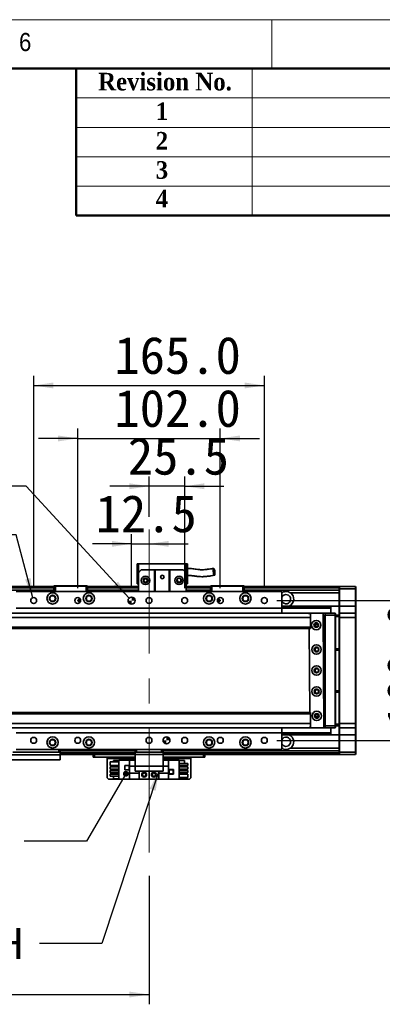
# Model space of a CAD drawing. Header units: millimetres. Extents: x 35 to 2905, y 35 to 2044.
# Tile 9 of 10: x 1990 to 2249, y 1340 to 2044. Entities that reach past the tile are written whole.
import ezdxf

# ---------------------------------------------------------------- set-up
doc = ezdxf.new("R2010")
doc.units = ezdxf.units.MM
doc.header["$LTSCALE"] = 7
doc.linetypes.add('CENTERX2', pattern=[20.32, 12.7, -2.54, 2.54, -2.54])
doc.layers.add('黑色实线', color=7, linetype='Continuous')
doc.styles.add('SLDTEXTSTYLE1', font='Gothic.ttf', dxfattribs={"width": 0.913})
doc.styles.add('SLDTEXTSTYLE2', font='timesbd.ttf', dxfattribs={"width": 0.933})
doc.styles.add('SLDTEXTSTYLE8', font='txt')
doc.styles.add('SLDTEXTSTYLE9', font='txt', dxfattribs={"bigfont": 'bigfont'})
doc.dimstyles.new('SLDDIMSTYLE0', dxfattribs={"dimtxt": 26.6, "dimasz": 14, "dimexe": 0, "dimexo": 0.0625, "dimgap": 6.65, "dimtad": 2, "dimdec": 1, "dimrnd": 1e-09, "dimzin": 4, "dimdsep": 46, "dimtxsty": 'SLDTEXTSTYLE8', "dimsah": 1, "dimcen": 0.09, "dimadec": 0, "dimazin": 1, "dimtfac": 1, "dimtdec": 1, "dimtmove": 0, "dimatfit": 0, "dimfxl": 0, "dimfrac": 2, "dimtolj": 1, "dimtzin": 12, "dimarcsym": 0})
doc.dimstyles.new('SLDDIMSTYLE1', dxfattribs={"dimtxt": 26.6, "dimasz": 14, "dimexe": 0, "dimexo": 0.0625, "dimgap": 6.65, "dimtad": 2, "dimdec": 1, "dimrnd": 1e-09, "dimzin": 12, "dimdsep": 46, "dimtxsty": 'SLDTEXTSTYLE8', "dimsah": 1, "dimcen": 0.09, "dimadec": 0, "dimazin": 3, "dimtfac": 1, "dimtdec": 1, "dimtmove": 0, "dimatfit": 0, "dimfxl": 0, "dimfrac": 2, "dimtolj": 1, "dimtzin": 12, "dimarcsym": 0})
doc.dimstyles.new('SLDDIMSTYLE2', dxfattribs={"dimtxt": 0.18, "dimasz": 4.2, "dimexe": 0, "dimexo": 0.0625, "dimgap": 0, "dimtad": 0, "dimtih": 1, "dimtoh": 1, "dimdec": 0, "dimrnd": 1e-09, "dimzin": 0, "dimdsep": 46, "dimtxsty": 'Standard', "dimblk1": 'DOT', "dimblk2": 'DOT', "dimsah": 1, "dimcen": 0.09, "dimadec": 0, "dimazin": 0, "dimtfac": 4.2, "dimtdec": 0, "dimtofl": 0, "dimtmove": 0, "dimatfit": 3, "dimldrblk": 'DOT', "dimfxl": 0, "dimfrac": 2, "dimtolj": 1, "dimtzin": 0, "dimarcsym": 0})
doc.dimstyles.new('SLDDIMSTYLE3', dxfattribs={"dimtxt": 0.18, "dimasz": 14, "dimexe": 0, "dimexo": 0.0625, "dimgap": 0, "dimtad": 0, "dimtih": 1, "dimtoh": 1, "dimdec": 0, "dimrnd": 1e-09, "dimzin": 0, "dimdsep": 46, "dimtxsty": 'Standard', "dimsah": 1, "dimcen": 0.09, "dimadec": 0, "dimazin": 0, "dimtfac": 14, "dimtdec": 0, "dimtofl": 0, "dimtmove": 0, "dimatfit": 3, "dimfxl": 0, "dimfrac": 2, "dimtolj": 1, "dimtzin": 0, "dimarcsym": 0})
doc.dimstyles.new('SLDDIMSTYLE4', dxfattribs={"dimtxt": 26.6, "dimasz": 14, "dimexe": 0, "dimexo": 0.0625, "dimgap": 6.65, "dimtad": 2, "dimdec": 1, "dimrnd": 1e-09, "dimzin": 4, "dimdsep": 46, "dimtxsty": 'SLDTEXTSTYLE8', "dimsah": 1, "dimcen": 0.09, "dimadec": 0, "dimazin": 1, "dimtfac": 1, "dimtdec": 1, "dimtofl": 0, "dimtmove": 0, "dimatfit": 3, "dimfxl": 0, "dimfrac": 2, "dimtolj": 1, "dimtzin": 12, "dimarcsym": 0})
doc.dimstyles.new('SLDDIMSTYLE5', dxfattribs={"dimtxt": 26.6, "dimasz": 14, "dimexe": 0, "dimexo": 0.0625, "dimgap": 6.65, "dimtad": 0, "dimtih": 1, "dimtoh": 1, "dimdec": 1, "dimrnd": 1e-09, "dimzin": 4, "dimdsep": 46, "dimtxsty": 'SLDTEXTSTYLE8', "dimsah": 1, "dimcen": 0, "dimadec": 0, "dimazin": 1, "dimtfac": 1, "dimtdec": 1, "dimtofl": 0, "dimtmove": 0, "dimatfit": 3, "dimfxl": 0, "dimfrac": 2, "dimtolj": 1, "dimtzin": 12, "dimarcsym": 0})
doc.dimstyles.new('SLDDIMSTYLE6', dxfattribs={"dimtxt": 26.6, "dimasz": 14, "dimexe": 0, "dimexo": 0.0625, "dimgap": 6.65, "dimtad": 0, "dimtih": 1, "dimtoh": 1, "dimdec": 1, "dimrnd": 1e-09, "dimzin": 12, "dimdsep": 46, "dimtxsty": 'SLDTEXTSTYLE8', "dimsah": 1, "dimcen": 0, "dimadec": 0, "dimazin": 3, "dimtfac": 1, "dimtdec": 1, "dimtofl": 0, "dimtmove": 0, "dimatfit": 3, "dimfxl": 0, "dimfrac": 2, "dimtolj": 1, "dimtzin": 12, "dimarcsym": 0})

# ---------------------------------------------------------------- blocks, each defined once
blk = doc.blocks.new('_D_11')
at = {"layer": '黑色实线'}
for p, q in [((2287.27, 1628.48), (2287.27, 1656.48)), ((2173.55, 1628.48), (2294.27, 1628.48)), ((2287.27, 1628.48), (2287.27, 1528.48)), ((2173.55, 1528.48), (2294.27, 1528.48)), ((2287.27, 1528.48), (2287.27, 1500.48))]:
    blk.add_line(p, q, dxfattribs=at)
for points in [[(2287.27, 1628.48), (2289.37, 1642.48), (2285.17, 1642.48)], [(2287.27, 1528.48), (2285.17, 1514.48), (2289.37, 1514.48)]]:
    blk.add_solid(points, dxfattribs=at)
at = {"layer": '黑色实线', "insert": (2252.37, 1536.88), "char_height": 26.6, "attachment_point": 1, "rotation": 90, "style": 'SLDTEXTSTYLE8'}
blk.add_mtext('100.0', dxfattribs=at)
blk = doc.blocks.new('_D_12')
at = {"layer": '黑色实线'}
for p, q in [((2069.66, 1637.37), (2069.66, 1676.05)), ((2069.66, 1669.05), (2041.66, 1669.05)), ((2069.66, 1669.05), (2082.16, 1669.05)), ((2082.16, 1669.05), (2110.16, 1669.05))]:
    blk.add_line(p, q, dxfattribs=at)
for points in [[(2069.66, 1669.05), (2055.66, 1671.15), (2055.66, 1666.95)], [(2082.16, 1669.05), (2096.16, 1666.95), (2096.16, 1671.15)]]:
    blk.add_solid(points, dxfattribs=at)
at = {"layer": '黑色实线', "insert": (2043.96, 1703.95), "char_height": 26.6, "attachment_point": 1, "style": 'SLDTEXTSTYLE8'}
blk.add_mtext('12.5', dxfattribs=at)
blk = doc.blocks.new('_D_13')
at = {"layer": '黑色实线'}
for p, q in [((2082.16, 1688.32), (2082.16, 1717.26)), ((2107.66, 1637.37), (2107.66, 1717.26)), ((2082.16, 1710.26), (2054.16, 1710.26)), ((2107.66, 1710.26), (2082.16, 1710.26)), ((2107.66, 1710.26), (2135.66, 1710.26))]:
    blk.add_line(p, q, dxfattribs=at)
for points in [[(2082.16, 1710.26), (2068.16, 1712.36), (2068.16, 1708.16)], [(2107.66, 1710.26), (2121.66, 1708.16), (2121.66, 1712.36)]]:
    blk.add_solid(points, dxfattribs=at)
at = {"layer": '黑色实线', "insert": (2067.01, 1745.16), "char_height": 26.6, "attachment_point": 1, "style": 'SLDTEXTSTYLE8'}
blk.add_mtext('25.5', dxfattribs=at)
blk = doc.blocks.new('_D_14')
at = {"layer": '黑色实线'}
for p, q in [((2031.16, 1637.37), (2031.16, 1751.46)), ((2133.16, 1637.37), (2133.16, 1751.46)), ((2031.16, 1744.46), (2003.16, 1744.46)), ((2031.16, 1744.46), (2133.16, 1744.46)), ((2133.16, 1744.46), (2161.16, 1744.46))]:
    blk.add_line(p, q, dxfattribs=at)
for points in [[(2031.16, 1744.46), (2017.16, 1746.56), (2017.16, 1742.36)], [(2133.16, 1744.46), (2147.16, 1742.36), (2147.16, 1746.56)]]:
    blk.add_solid(points, dxfattribs=at)
at = {"layer": '黑色实线', "insert": (2057.4, 1779.36), "char_height": 26.6, "attachment_point": 1, "style": 'SLDTEXTSTYLE8'}
blk.add_mtext('102.0', dxfattribs=at)
blk = doc.blocks.new('_D_15')
at = {"layer": '黑色实线'}
for p, q in [((1999.66, 1637.37), (1999.66, 1789.34)), ((2164.66, 1637.37), (2164.66, 1789.34)), ((1999.66, 1782.34), (2164.66, 1782.34))]:
    blk.add_line(p, q, dxfattribs=at)
for points in [[(1999.66, 1782.34), (2013.66, 1780.24), (2013.66, 1784.44)], [(2164.66, 1782.34), (2150.66, 1784.44), (2150.66, 1780.24)]]:
    blk.add_solid(points, dxfattribs=at)
at = {"layer": '黑色实线', "insert": (2057.4, 1817.24), "char_height": 26.6, "attachment_point": 1, "style": 'SLDTEXTSTYLE8'}
blk.add_mtext('165.0', dxfattribs=at)
blk = doc.blocks.new('SW_SYMBOL_HOLE_DEPTH')
at = {"layer": '黑色实线', "color": 0}
for p, q in [((0, 6125), (5600, 6125)), ((2800, 6125), (2800, 525)), ((700, 3885), (2800, 525)), ((4900, 3885), (2800, 525))]:
    blk.add_line(p, q, dxfattribs=at)
blk = doc.blocks.new('_D_18')
at = {"layer": '黑色实线'}
for p, q in [((1994.23, 1710.26), (1966.23, 1710.26)), ((2067.96, 1630.32), (1994.23, 1710.26))]:
    blk.add_line(p, q, dxfattribs=at)
blk.add_solid([(2067.96, 1630.32), (2060.01, 1642.03), (2056.93, 1639.18)], dxfattribs=at)
at = {"layer": '黑色实线', "xscale": 0.004985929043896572, "yscale": 0.004985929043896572, "zscale": 0.004985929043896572}
blk.add_blockref('SW_SYMBOL_HOLE_DEPTH', (1880.96, 1692.54), dxfattribs=at)
at = {"layer": '黑色实线', "char_height": 26.6, "attachment_point": 1, "style": 'SLDTEXTSTYLE8'}
for s, insert in [('2×', (1705.46, 1723.55)), ('%%c', (1748.98, 1723.29)), ('5.0', (1790.08, 1723.55)), ('H7', (1836.41, 1723.55)), ('7.0', (1919.9, 1723.55))]:
    blk.add_mtext(s, dxfattribs=dict(at, insert=insert))
blk = doc.blocks.new('_D_19')
at = {"layer": '黑色实线'}
for p, q in [((402.16, 1463.84), (402.16, 1339.68)), ((2082.16, 1431.48), (2082.16, 1339.68)), ((402.16, 1346.68), (2082.16, 1346.68))]:
    blk.add_line(p, q, dxfattribs=at)
for points in [[(402.16, 1346.68), (416.16, 1344.58), (416.16, 1348.78)], [(2082.16, 1346.68), (2068.16, 1348.78), (2068.16, 1344.58)]]:
    blk.add_solid(points, dxfattribs=at)
at = {"layer": '黑色实线', "insert": (1194.05, 1381.58), "char_height": 26.6, "attachment_point": 1, "style": 'SLDTEXTSTYLE8'}
blk.add_mtext('1680.0', dxfattribs=at)
blk = doc.blocks.new('_D_20')
at = {"layer": '黑色实线'}
for p, q in [((1987.03, 1675.6), (1959.03, 1675.6)), ((1999.11, 1630.51), (1987.03, 1675.6))]:
    blk.add_line(p, q, dxfattribs=at)
blk.add_solid([(1999.11, 1630.51), (1997.52, 1644.57), (1993.46, 1643.49)], dxfattribs=at)
at = {"layer": '黑色实线', "xscale": 0.004985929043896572, "yscale": 0.004985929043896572, "zscale": 0.004985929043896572}
blk.add_blockref('SW_SYMBOL_HOLE_DEPTH', (1854.56, 1657.99), dxfattribs=at)
at = {"layer": '黑色实线', "char_height": 26.6, "attachment_point": 1, "style": 'SLDTEXTSTYLE8'}
for s, insert in [('10×M5', (1740.58, 1689)), ('10.0', (1893.49, 1689))]:
    blk.add_mtext(s, dxfattribs=dict(at, insert=insert))
blk = doc.blocks.new('_DOT')
at = {"color": 0, "linetype": 'ByBlock', "lineweight": -2}
blk.add_line((-0.5, 0), (-1, 0), dxfattribs=at)
at = {"color": 0, "linetype": 'ByBlock', "const_width": 0.5}
blk.add_lwpolyline([(-0.25, 0, 1), (0.25, 0, 1)], format="xyb", close=True, dxfattribs=at)
blk = doc.blocks.new('SW_NOTE_6')
at = {"layer": '黑色实线', "color": 0, "char_height": 22.225, "attachment_point": 2}
for s, insert, style in [('光电负限位', (-168.76, 40.66), 'SLDTEXTSTYLE9'), ('NEGATIVE LIMIT SWITCH', (-170.83, 11.28), 'SLDTEXTSTYLE8')]:
    blk.add_mtext(s, dxfattribs=dict(at, insert=insert, style=style))
blk = doc.blocks.new('SW_DOWELSYMBOL_2')
at = {"linetype": 'Continuous', "lineweight": 18}
h = blk.add_hatch(color=0, dxfattribs=at)
edge = h.paths.add_edge_path(flags=0)
edge.add_arc((0, 0), 2.5, 180, 270)
edge.add_line((0, -2.5), (0, 0))
edge.add_line((0, 0), (-2.5, 0))
h = blk.add_hatch(color=0, dxfattribs=at)
edge = h.paths.add_edge_path(flags=0)
edge.add_arc((0, 0), 2.5, 0, 90)
edge.add_line((0, 2.5), (0, 0))
edge.add_line((0, 0), (2.5, 0))
at = {"layer": '黑色实线', "color": 0}
blk.add_circle((0, 0), 2.5, dxfattribs=at)
blk = doc.blocks.new('SW_DOWELSYMBOL_3')
at = {"linetype": 'Continuous', "lineweight": 18}
h = blk.add_hatch(color=0, dxfattribs=at)
edge = h.paths.add_edge_path(flags=0)
edge.add_arc((0, 0), 2.5, 180, 270)
edge.add_line((0, -2.5), (0, 0))
edge.add_line((0, 0), (-2.5, 0))
h = blk.add_hatch(color=0, dxfattribs=at)
edge = h.paths.add_edge_path(flags=0)
edge.add_arc((0, 0), 2.5, 0, 90)
edge.add_line((0, 2.5), (0, 0))
edge.add_line((0, 0), (2.5, 0))
at = {"layer": '黑色实线', "color": 0}
blk.add_circle((0, 0), 2.5, dxfattribs=at)

msp = doc.modelspace()

# ---------------------------------------------------------------- linework, layer by layer
at = {"color": 7, "linetype": 'Continuous', "lineweight": 18}
for p, q in [((2905, 2044), (35, 2044)), ((2170, 2044), (2170, 2009)), ((70, 2009), (2870, 2009)), ((2156, 2009), (2156, 1904)), ((2030, 1988), (2870, 1988)), ((2030, 1967), (2870, 1967)), ((2030, 1946), (2870, 1946)), ((2030, 1925), (2870, 1925))]:
    msp.add_line(p, q, dxfattribs=at)
at = {"color": 7, "linetype": 'Continuous', "lineweight": 50}
for p, q in [((2870, 2009), (70, 2009)), ((2030, 2009), (2030, 1904)), ((2870, 1904), (2030, 1904))]:
    msp.add_line(p, q, dxfattribs=at)
at = {"color": 7, "linetype": 'Continuous', "lineweight": 35}
for p, q in [((2073.66, 1654.78), (2074.66, 1654.78)), ((2073.66, 1654.78), (2073.66, 1640.38)), ((2074.66, 1648.38), (2074.66, 1654.78)), ((2074.66, 1654.78), (2108.66, 1654.78)), ((2076.66, 1650.38), (2074.66, 1648.38)), ((2074.66, 1648.38), (2074.66, 1634.98)), ((2076.66, 1650.38), (2086.16, 1650.38)), ((2086.16, 1634.98), (2086.16, 1650.38)), ((2086.16, 1650.38), (2086.66, 1650.38)), ((2086.66, 1650.38), (2086.66, 1634.98)), ((2096.66, 1650.38), (2086.66, 1650.38)), ((2096.66, 1634.98), (2096.66, 1650.38)), ((2096.66, 1650.38), (2097.16, 1650.38)), ((2097.16, 1650.38), (2097.16, 1634.98)), ((2097.16, 1650.38), (2106.66, 1650.38)), ((2108.66, 1648.38), (2106.66, 1650.38)), ((2108.66, 1654.78), (2109.66, 1654.78)), ((2108.66, 1654.78), (2108.66, 1648.38)), ((2108.66, 1648.38), (2108.66, 1634.98)), ((2109.66, 1640.38), (2109.66, 1654.78)), ((2014.16, 1638.48), (470.16, 1638.48)), ((470.16, 1638.28), (2014.16, 1638.28)), ((470.16, 1638.08), (2014.16, 1638.08)), ((2014.16, 1637.98), (470.16, 1637.98)), ((2014.16, 1635.97), (470.16, 1635.97)), ((2177.16, 1634.98), (1987.16, 1634.98)), ((2014.16, 1638.68), (2014.46, 1638.98)), ((2015.16, 1638.68), (2014.16, 1638.68)), ((2014.16, 1634.98), (2014.16, 1638.68)), ((2014.46, 1638.98), (2015.28, 1638.98)), ((2015.16, 1638.68), (2015.28, 1638.98)), ((2037.16, 1638.68), (2015.16, 1638.68)), ((2015.16, 1638.68), (2015.16, 1634.98)), ((2015.28, 1638.98), (2037.03, 1638.98)), ((2037.16, 1638.68), (2037.03, 1638.98)), ((2037.03, 1638.98), (2037.86, 1638.98)), ((2037.16, 1634.98), (2037.16, 1638.68)), ((2038.16, 1638.68), (2037.16, 1638.68)), ((2037.86, 1638.98), (2038.16, 1638.68)), ((2038.16, 1638.68), (2038.16, 1634.98)), ((2074.66, 1638.48), (2038.16, 1638.48)), ((2038.16, 1638.28), (2074.66, 1638.28)), ((2038.16, 1638.08), (2074.66, 1638.08)), ((2074.66, 1637.98), (2038.16, 1637.98)), ((2074.66, 1635.97), (2038.16, 1635.97)), ((2073.66, 1640.38), (2074.66, 1640.38)), ((2108.66, 1640.38), (2109.66, 1640.38)), ((2126.16, 1638.48), (2108.66, 1638.48)), ((2108.66, 1638.28), (2126.16, 1638.28)), ((2108.66, 1638.08), (2126.16, 1638.08)), ((2126.16, 1637.98), (2108.66, 1637.98)), ((2126.16, 1635.97), (2108.66, 1635.97)), ((2126.16, 1638.68), (2126.46, 1638.98)), ((2126.16, 1634.98), (2126.16, 1638.68)), ((2127.16, 1638.68), (2126.16, 1638.68)), ((2126.46, 1638.98), (2127.28, 1638.98)), ((2127.16, 1638.68), (2127.28, 1638.98)), ((2127.16, 1638.68), (2127.16, 1634.98)), ((2149.16, 1638.68), (2127.16, 1638.68)), ((2127.28, 1638.98), (2149.03, 1638.98)), ((2149.16, 1638.68), (2149.03, 1638.98)), ((2149.03, 1638.98), (2149.86, 1638.98)), ((2149.16, 1634.98), (2149.16, 1638.68)), ((2150.16, 1638.68), (2149.16, 1638.68)), ((2149.86, 1638.98), (2150.16, 1638.68)), ((2150.16, 1638.68), (2150.16, 1634.98)), ((2218.16, 1638.48), (2150.16, 1638.48)), ((2218.16, 1637.98), (2150.16, 1637.98)), ((2218.16, 1635.97), (2150.16, 1635.97)), ((2177.16, 1634.98), (2177.16, 1622.98)), ((2218.16, 1638.18), (2218.46, 1638.48)), ((2218.16, 1638.48), (2218.16, 1638.18)), ((2218.16, 1636.98), (2218.16, 1638.18)), ((2218.16, 1636.98), (2218.46, 1636.98)), ((2218.16, 1624.48), (2218.16, 1636.98)), ((2218.46, 1638.48), (2218.46, 1636.98)), ((2218.46, 1638.48), (2229.86, 1638.48)), ((2229.86, 1636.98), (2218.46, 1636.98)), ((2218.46, 1636.98), (2218.46, 1624.48)), ((2229.86, 1636.98), (2229.86, 1638.48)), ((2229.86, 1638.48), (2230.16, 1638.18)), ((2229.86, 1636.98), (2230.16, 1636.98)), ((2229.86, 1624.48), (2229.86, 1636.98)), ((2230.16, 1638.18), (2230.16, 1636.98)), ((2230.16, 1636.98), (2230.16, 1624.48)), ((2218.16, 1633.97), (2183.33, 1633.97)), ((2177.16, 1622.98), (1987.16, 1622.98)), ((2177.16, 1624.87), (2177.88, 1624.47)), ((2177.16, 1624.47), (2212.16, 1624.47)), ((2177.16, 1624.18), (2212.16, 1624.18)), ((2177.16, 1623.28), (2212.16, 1623.28)), ((2177.16, 1622.99), (2212.16, 1622.99)), ((2177.16, 1622.98), (2177.16, 1619.48)), ((2212.16, 1624.47), (2212.16, 1624.18)), ((2218.16, 1624.47), (2212.16, 1624.47)), ((2212.16, 1624.18), (2212.16, 1623.28)), ((2212.16, 1623.28), (2212.16, 1622.99)), ((2212.16, 1622.99), (2212.16, 1619.48)), ((2218.16, 1624.48), (2218.46, 1624.48)), ((2218.16, 1619.18), (2218.16, 1624.48)), ((2218.46, 1624.48), (2218.46, 1619.48)), ((2218.46, 1624.48), (2229.86, 1624.48)), ((2229.86, 1619.48), (2229.86, 1624.48)), ((2229.86, 1624.48), (2230.16, 1624.48)), ((2230.16, 1624.48), (2230.16, 1619.18)), ((2197.66, 1619.48), (286.66, 1619.48)), ((2197.66, 1616.48), (286.66, 1616.48)), ((2197.26, 1619.45), (2196.76, 1618.95)), ((2196.76, 1618.95), (2196.77, 1618.84)), ((2206.26, 1619.5), (2197.26, 1619.45)), ((2197.66, 1619.48), (2197.66, 1619.46)), ((2197.66, 1618.84), (2197.66, 1616.48)), ((2197.66, 1616.48), (2197.66, 1609.48)), ((2197.96, 1619.48), (2197.94, 1619.46)), ((2197.96, 1619.46), (2197.96, 1619.48)), ((2197.96, 1619.48), (2201.96, 1619.48)), ((2206.76, 1619.01), (2206.26, 1619.5)), ((2206.29, 1619.48), (2208.16, 1619.48)), ((2208.16, 1619.18), (2206.59, 1619.18)), ((2207.2, 1538.01), (2206.76, 1619.01)), ((2207.66, 1617.48), (2206.77, 1617.48)), ((2207.66, 1539.48), (2207.66, 1617.48)), ((2208.16, 1619.48), (2215.36, 1619.48)), ((2208.16, 1617.98), (2208.16, 1619.48)), ((2215.36, 1617.98), (2208.16, 1617.98)), ((2208.16, 1538.98), (2208.16, 1617.98)), ((2215.36, 1617.98), (2215.36, 1619.48)), ((2215.66, 1619.18), (2215.36, 1619.48)), ((2215.66, 1617.98), (2215.36, 1617.98)), ((2215.36, 1538.98), (2215.36, 1617.98)), ((2215.66, 1619.18), (2215.66, 1617.98)), ((2215.66, 1617.98), (2215.66, 1538.98)), ((2215.66, 1617.98), (2218.16, 1617.98)), ((2218.16, 1616.98), (2215.66, 1616.98)), ((2218.46, 1619.48), (2218.16, 1619.18)), ((2218.16, 1616.48), (2218.16, 1619.18)), ((2218.46, 1616.48), (2218.16, 1616.48)), ((2218.16, 1540.48), (2218.16, 1616.48)), ((2218.46, 1619.48), (2218.46, 1616.48)), ((2218.46, 1619.48), (2229.86, 1619.48)), ((2218.46, 1616.48), (2218.46, 1540.48)), ((2229.86, 1616.48), (2218.46, 1616.48)), ((2229.86, 1616.48), (2229.86, 1619.48)), ((2229.86, 1619.48), (2230.16, 1619.18)), ((2229.86, 1540.48), (2229.86, 1616.48)), ((2229.86, 1616.48), (2230.16, 1616.48)), ((2230.16, 1619.18), (2230.16, 1616.48)), ((2230.16, 1616.48), (2230.16, 1540.48)), ((2197.66, 1609.48), (286.66, 1609.48)), ((286.66, 1608.48), (2197.66, 1608.48)), ((2196.82, 1608.48), (2197.14, 1548.48)), ((2197.66, 1609.48), (2197.66, 1608.48)), ((2203.3, 1611.48), (2201.01, 1611.48)), ((2202.16, 1612.58), (2202.45, 1612.55)), ((2202.16, 1595.08), (2202.67, 1594.99)), ((2215.66, 1593.98), (2218.16, 1593.98)), ((2218.16, 1592.98), (2215.66, 1592.98)), ((2215.66, 1563.98), (2218.16, 1563.98)), ((2218.16, 1562.98), (2215.66, 1562.98)), ((2197.66, 1548.48), (286.66, 1548.48)), ((2197.66, 1547.48), (286.66, 1547.48)), ((2197.66, 1548.48), (2197.66, 1547.48)), ((2197.66, 1547.48), (2197.66, 1540.48)), ((2201.01, 1545.48), (2203.3, 1545.48)), ((2197.66, 1540.48), (286.66, 1540.48)), ((2197.66, 1537.48), (286.66, 1537.48)), ((2177.16, 1537.48), (2177.16, 1533.98)), ((2197.2, 1538.12), (2197.2, 1537.95)), ((2197.2, 1537.95), (2197.7, 1537.46)), ((2197.66, 1540.48), (2197.66, 1538.12)), ((2197.66, 1537.5), (2197.66, 1537.48)), ((2197.7, 1537.46), (2206.7, 1537.5)), ((2208.16, 1537.48), (2202.18, 1537.48)), ((2206.7, 1537.5), (2207.2, 1538.01)), ((2206.98, 1537.78), (2208.16, 1537.78)), ((2207.19, 1539.48), (2207.66, 1539.48)), ((2208.16, 1538.98), (2215.36, 1538.98)), ((2208.16, 1537.48), (2208.16, 1538.98)), ((2215.36, 1537.48), (2208.16, 1537.48)), ((2212.16, 1537.48), (2212.16, 1533.97)), ((2215.66, 1538.98), (2215.36, 1538.98)), ((2215.36, 1537.48), (2215.36, 1538.98)), ((2215.66, 1537.78), (2215.36, 1537.48)), ((2215.66, 1539.98), (2218.16, 1539.98)), ((2215.66, 1538.98), (2215.66, 1537.78)), ((2218.16, 1538.98), (2215.66, 1538.98)), ((2218.46, 1540.48), (2218.16, 1540.48)), ((2218.16, 1537.78), (2218.16, 1540.48)), ((2218.46, 1537.48), (2218.16, 1537.78)), ((2218.16, 1532.48), (2218.16, 1537.78)), ((2218.46, 1540.48), (2229.86, 1540.48)), ((2218.46, 1540.48), (2218.46, 1537.48)), ((2229.86, 1537.48), (2218.46, 1537.48)), ((2218.46, 1537.48), (2218.46, 1532.48)), ((2229.86, 1540.48), (2230.16, 1540.48)), ((2229.86, 1537.48), (2229.86, 1540.48)), ((2229.86, 1537.48), (2230.16, 1537.78)), ((2229.86, 1532.48), (2229.86, 1537.48)), ((2230.16, 1540.48), (2230.16, 1537.78)), ((2230.16, 1537.78), (2230.16, 1532.48)), ((2177.16, 1533.98), (1987.16, 1533.98)), ((2177.16, 1533.98), (2177.16, 1521.98)), ((2177.16, 1533.97), (2212.16, 1533.97)), ((2177.16, 1533.68), (2212.16, 1533.68)), ((2177.16, 1532.78), (2212.16, 1532.78)), ((2177.16, 1532.48), (2212.16, 1532.48)), ((2177.16, 1532.09), (2177.88, 1532.48)), ((2212.16, 1533.97), (2212.16, 1533.68)), ((2212.16, 1533.68), (2212.16, 1532.78)), ((2212.16, 1532.78), (2212.16, 1532.48)), ((2218.16, 1532.48), (2212.16, 1532.48)), ((2218.46, 1532.48), (2218.16, 1532.48)), ((2218.16, 1519.98), (2218.16, 1532.48)), ((2218.46, 1532.48), (2229.86, 1532.48)), ((2218.46, 1532.48), (2218.46, 1519.98)), ((2230.16, 1532.48), (2229.86, 1532.48)), ((2229.86, 1519.98), (2229.86, 1532.48)), ((2230.16, 1532.48), (2230.16, 1519.98)), ((2177.16, 1521.98), (1987.16, 1521.98)), ((2017.66, 1519.98), (2017.66, 1521.98)), ((2018.66, 1521.98), (2018.66, 1519.98)), ((2072.16, 1519.98), (2072.16, 1521.98)), ((2073.16, 1521.98), (2073.16, 1519.98)), ((2091.16, 1519.98), (2091.16, 1521.98)), ((2092.16, 1521.98), (2092.16, 1519.98)), ((2218.16, 1522.98), (2183.33, 1522.98)), ((1983.66, 1518.15), (2018.66, 1518.15)), ((2018.66, 1514.48), (1983.66, 1514.48)), ((1984.66, 1519.98), (2017.66, 1519.98)), ((2018.66, 1519.98), (2017.66, 1519.98)), ((2072.16, 1520.98), (2018.66, 1520.98)), ((2018.66, 1519.98), (2018.66, 1518.15)), ((2072.16, 1518.48), (2018.66, 1518.48)), ((2018.66, 1518.15), (2018.66, 1514.48)), ((2042.16, 1516.48), (2042.16, 1518.48)), ((2043.16, 1516.48), (2042.16, 1516.48)), ((2043.16, 1518.48), (2043.16, 1516.48)), ((2072.16, 1516.48), (2043.16, 1516.48)), ((2052.16, 1516.48), (2052.16, 1515.48)), ((2052.16, 1501.68), (2052.16, 1515.48)), ((2073.16, 1519.98), (2072.16, 1519.98)), ((2072.16, 1518.48), (2072.16, 1519.98)), ((2092.16, 1518.48), (2072.16, 1518.48)), ((2072.16, 1518.48), (2072.16, 1509.98)), ((2091.16, 1519.98), (2073.16, 1519.98)), ((2092.16, 1519.98), (2091.16, 1519.98)), ((2218.16, 1520.98), (2092.16, 1520.98)), ((2092.16, 1519.98), (2092.16, 1518.48)), ((2092.16, 1518.48), (2092.16, 1509.98)), ((2218.16, 1518.48), (2092.16, 1518.48)), ((2121.16, 1516.48), (2092.16, 1516.48)), ((2112.16, 1515.48), (2112.16, 1516.48)), ((2112.16, 1515.48), (2112.16, 1501.68)), ((2121.16, 1516.48), (2121.16, 1518.48)), ((2122.16, 1516.48), (2121.16, 1516.48)), ((2122.16, 1518.48), (2122.16, 1516.48)), ((2218.46, 1519.98), (2218.16, 1519.98)), ((2218.16, 1518.78), (2218.16, 1519.98)), ((2218.46, 1518.48), (2218.16, 1518.78)), ((2218.16, 1518.78), (2218.16, 1518.48)), ((2218.46, 1519.98), (2229.86, 1519.98)), ((2218.46, 1519.98), (2218.46, 1518.48)), ((2229.86, 1518.48), (2218.46, 1518.48)), ((2230.16, 1519.98), (2229.86, 1519.98)), ((2229.86, 1518.48), (2229.86, 1519.98)), ((2230.16, 1518.78), (2229.86, 1518.48)), ((2230.16, 1519.98), (2230.16, 1518.78)), ((2054.46, 1510.54), (2054.46, 1513.04)), ((2054.46, 1513.04), (2060.66, 1513.04)), ((2054.46, 1510.54), (2060.66, 1510.54)), ((2054.46, 1508), (2054.46, 1509.5)), ((2054.46, 1509.5), (2060.66, 1509.5)), ((2054.46, 1508), (2060.66, 1508)), ((2056.86, 1513.98), (2060.66, 1513.98)), ((2056.86, 1513.04), (2056.86, 1513.98)), ((2056.86, 1509.5), (2056.86, 1510.54)), ((2056.86, 1506.96), (2056.86, 1508)), ((2060.66, 1500.68), (2060.66, 1514.28)), ((2060.66, 1514.28), (2068.21, 1514.28)), ((2067.96, 1510.58), (2064.76, 1510.58)), ((2064.76, 1510.58), (2064.76, 1507.38)), ((2064.76, 1507.38), (2067.96, 1507.38)), ((2067.86, 1510.48), (2064.86, 1510.48)), ((2064.86, 1510.48), (2064.86, 1507.48)), ((2064.86, 1507.48), (2067.86, 1507.48)), ((2067.86, 1507.48), (2067.86, 1510.48)), ((2067.96, 1507.38), (2067.96, 1510.58)), ((2068.21, 1514.28), (2068.21, 1509.98)), ((2072.16, 1514.28), (2068.21, 1514.28)), ((2072.16, 1509.98), (2068.21, 1509.98)), ((2068.21, 1504.98), (2068.21, 1509.98)), ((2072.16, 1509.98), (2092.16, 1509.98)), ((2072.16, 1506.48), (2072.16, 1509.98)), ((2096.11, 1514.28), (2092.16, 1514.28)), ((2096.11, 1509.98), (2092.16, 1509.98)), ((2092.16, 1509.98), (2092.16, 1506.48)), ((2096.11, 1509.98), (2096.11, 1514.28)), ((2103.66, 1514.28), (2096.11, 1514.28)), ((2096.11, 1509.98), (2096.11, 1504.98)), ((2099.56, 1507.58), (2096.36, 1507.58)), ((2096.36, 1507.58), (2096.36, 1504.38)), ((2096.46, 1507.48), (2096.46, 1504.48)), ((2099.46, 1507.48), (2096.46, 1507.48)), ((2099.46, 1504.48), (2099.46, 1507.48)), ((2099.56, 1504.38), (2099.56, 1507.58)), ((2103.66, 1514.28), (2103.66, 1500.68)), ((2107.46, 1513.98), (2103.66, 1513.98)), ((2109.86, 1512.04), (2103.66, 1512.04)), ((2109.86, 1510.54), (2103.66, 1510.54)), ((2109.86, 1509.5), (2103.66, 1509.5)), ((2109.86, 1508), (2103.66, 1508)), ((2107.46, 1513.98), (2107.46, 1512.04)), ((2107.46, 1510.54), (2107.46, 1509.5)), ((2107.46, 1508), (2107.46, 1506.96)), ((2109.86, 1512.04), (2109.86, 1510.54)), ((2109.86, 1509.5), (2109.86, 1508)), ((2052.16, 1501.68), (2053.16, 1500.68)), ((2060.66, 1500.68), (2053.16, 1500.68)), ((2054.46, 1505.46), (2054.46, 1506.96)), ((2054.46, 1506.96), (2060.66, 1506.96)), ((2054.46, 1505.46), (2060.66, 1505.46)), ((2054.46, 1504.42), (2060.66, 1504.42)), ((2054.46, 1502.92), (2054.46, 1504.42)), ((2054.46, 1502.92), (2060.66, 1502.92)), ((2056.86, 1504.42), (2056.86, 1505.46)), ((2056.86, 1500.98), (2056.86, 1502.92)), ((2056.86, 1500.98), (2060.66, 1500.98)), ((2060.66, 1500.68), (2068.21, 1500.68)), ((2068.21, 1504.98), (2075.16, 1504.98)), ((2068.21, 1504.98), (2068.21, 1500.68)), ((2068.21, 1500.68), (2075.16, 1500.68)), ((2092.16, 1506.48), (2072.16, 1506.48)), ((2075.16, 1506.48), (2075.16, 1504.98)), ((2075.16, 1500.68), (2075.16, 1504.98)), ((2082.16, 1500.68), (2075.16, 1500.68)), ((2082.16, 1506.48), (2082.16, 1500.68)), ((2082.16, 1500.68), (2089.16, 1500.68)), ((2089.16, 1504.98), (2089.16, 1506.48)), ((2089.16, 1504.98), (2096.11, 1504.98)), ((2089.16, 1504.98), (2089.16, 1500.68)), ((2089.16, 1500.68), (2096.11, 1500.68)), ((2096.11, 1500.68), (2096.11, 1504.98)), ((2103.66, 1500.68), (2096.11, 1500.68)), ((2096.36, 1504.38), (2099.56, 1504.38)), ((2096.46, 1504.48), (2099.46, 1504.48)), ((2109.86, 1506.96), (2103.66, 1506.96)), ((2109.86, 1505.46), (2103.66, 1505.46)), ((2109.86, 1504.42), (2103.66, 1504.42)), ((2109.86, 1501.92), (2103.66, 1501.92)), ((2107.46, 1500.98), (2103.66, 1500.98)), ((2111.16, 1500.68), (2103.66, 1500.68)), ((2107.46, 1505.46), (2107.46, 1504.42)), ((2107.46, 1501.92), (2107.46, 1500.98)), ((2109.86, 1506.96), (2109.86, 1505.46)), ((2109.86, 1504.42), (2109.86, 1501.92)), ((2111.16, 1500.68), (2112.16, 1501.68))]:
    msp.add_line(p, q, dxfattribs=at)
at = {"color": 8, "linetype": 'Continuous', "lineweight": 35}
for p, q in [((2014.16, 1637.48), (470.16, 1637.48)), ((2074.66, 1637.48), (2038.16, 1637.48)), ((2126.16, 1637.48), (2108.66, 1637.48)), ((2218.16, 1637.48), (2150.16, 1637.48)), ((2072.16, 1519.48), (2018.66, 1519.48)), ((2052.16, 1515.48), (2072.16, 1515.48)), ((2218.16, 1519.48), (2092.16, 1519.48)), ((2092.16, 1515.48), (2112.16, 1515.48))]:
    msp.add_line(p, q, dxfattribs=at)
at = {"color": 7, "linetype": 'Continuous', "lineweight": 35, "flags": 128}
msp.add_lwpolyline([(2202.16, 1580.08), (2202.77, 1579.96), (2203.01, 1579.83)], dxfattribs=at)
at = {"color": 7, "linetype": 'Continuous', "lineweight": 35}
for centre, radius in [((2079.66, 1642.88), 3), ((2079.66, 1642.88), 1.7), ((2079.66, 1642.88), 1.6), ((2091.66, 1645.38), 1.25), ((2103.66, 1642.88), 3), ((2103.66, 1642.88), 1.7), ((2103.66, 1642.88), 1.6), ((1999.66, 1628.48), 2.1), ((2013.16, 1629.98), 4), ((2013.16, 1629.98), 2.25), ((2013.16, 1629.98), 2), ((2031.16, 1628.48), 2.1), ((2039.16, 1629.98), 4), ((2039.16, 1629.98), 2.25), ((2039.16, 1629.98), 2), ((2069.66, 1628.48), 2.5), ((2082.16, 1628.48), 2.1), ((2107.66, 1628.48), 2.1), ((2125.16, 1629.98), 4), ((2125.16, 1629.98), 2.25), ((2125.16, 1629.98), 2), ((2133.16, 1628.48), 2.1), ((2151.16, 1629.98), 4), ((2151.16, 1629.98), 2.25), ((2151.16, 1629.98), 2), ((2164.66, 1628.48), 2.1), ((2201.81, 1610.98), 3.36), ((2201.81, 1610.98), 1.7), ((2202.16, 1610.98), 1.25), ((2201.9, 1593.48), 3.36), ((2201.9, 1593.48), 1.7), ((2202.16, 1593.48), 1.25), ((2201.98, 1578.48), 3.36), ((2201.98, 1578.48), 1.7), ((2202.16, 1578.48), 1.25), ((2202.06, 1563.48), 3.36), ((2202.06, 1563.48), 1.7), ((2202.16, 1563.48), 1.6), ((2202.16, 1563.48), 1.25), ((2202.16, 1545.98), 3.36), ((2202.16, 1545.98), 1.7), ((2202.16, 1545.98), 1.6), ((2202.16, 1545.98), 1.25), ((1999.66, 1528.48), 2.1), ((2013.16, 1526.98), 4), ((2013.16, 1526.98), 2.25), ((2013.16, 1526.98), 2), ((2031.16, 1528.48), 2.1), ((2039.16, 1526.98), 4), ((2039.16, 1526.98), 2.25), ((2039.16, 1526.98), 2), ((2082.16, 1528.48), 2.1), ((2094.66, 1528.48), 2.5), ((2107.66, 1528.48), 2.1), ((2125.16, 1526.98), 4), ((2125.16, 1526.98), 2.25), ((2125.16, 1526.98), 2), ((2133.16, 1528.48), 2.1), ((2151.16, 1526.98), 4), ((2151.16, 1526.98), 2.25), ((2151.16, 1526.98), 2), ((2164.66, 1528.48), 2.1), ((2078.66, 1503.98), 1.75), ((2078.66, 1503.98), 1.25), ((2085.66, 1503.98), 1.75), ((2085.66, 1503.98), 1.25)]:
    msp.add_circle(centre, radius, dxfattribs=at)
for centre, radius, start, end in [((2180.16, 1629.48), 3.3, 0, 155.38002), ((2180.16, 1629.48), 3.3, 204.61998, 0), ((2180.16, 1629.48), 5.5, 294.49118, 54.81021), ((2202.16, 1610.98), 1.6, 90, 280.8667), ((2202.16, 1593.48), 1.6, 90, 289.0593), ((2202.16, 1578.48), 1.6, 90, 302.53732), ((2180.16, 1527.48), 3.3, 0, 155.38002), ((2180.16, 1527.48), 5.5, 305.18979, 65.50882), ((2180.16, 1527.48), 3.3, 204.61998, 0)]:
    msp.add_arc(centre, radius, start, end, dxfattribs=at)
for points, knots in [([(2128.4, 1651.53), (2127.35, 1651.37), (2125.53, 1651.08), (2123.16, 1650.71), (2121.35, 1650.56), (2119.76, 1650.53), (2117.99, 1650.61), (2116.14, 1650.83), (2114.24, 1651.12), (2112.72, 1651.34), (2111.3, 1651.48), (2110.36, 1651.53), (2109.8, 1651.51), (2109.66, 1651.5)], [0, 0, 0, 0, 0.172812, 0.3012, 0.394509, 0.462195, 0.550294, 0.670433, 0.754269, 0.853124, 0.91249, 0.977879, 1, 1, 1, 1]), ([(2128.02, 1650.37), (2128.04, 1650.62), (2128.1, 1651.12), (2128.27, 1651.52), (2128.5, 1651.56), (2128.73, 1651.28), (2128.94, 1650.77), (2129.13, 1650.08), (2129.27, 1649.27), (2129.35, 1648.43), (2129.35, 1647.65), (2129.28, 1647.03), (2129.14, 1646.64), (2128.94, 1646.55), (2128.74, 1646.66), (2128.55, 1647), (2128.38, 1647.53), (2128.23, 1648.27), (2128.12, 1649.01), (2128.04, 1649.56), (2128.01, 1649.82), (2128, 1649.9), (2128, 1649.92), (2128, 1650), (2128, 1650.15), (2128.01, 1650.29), (2128.02, 1650.37)], [0, 0, 0, 0, 0.064818, 0.129779, 0.18973, 0.242617, 0.294412, 0.346244, 0.398725, 0.4522, 0.506601, 0.561453, 0.616052, 0.669771, 0.727068, 0.765378, 0.80369, 0.85891, 0.914228, 0.949555, 0.964001, 0.96485, 0.965759, 0.96871, 0.980528, 1, 1, 1, 1]), ([(2079.44, 1641.75), (2079.32, 1641.77), (2079.06, 1641.81), (2078.72, 1642.04), (2078.46, 1642.36), (2078.31, 1642.76), (2078.3, 1643.2), (2078.43, 1643.64), (2078.69, 1644.01), (2078.94, 1644.17), (2079.05, 1644.25)], [0, 0, 0, 0, 0.115384, 0.231276, 0.351807, 0.477016, 0.606527, 0.740259, 0.87834, 1, 1, 1, 1]), ([(2079.66, 1641.73), (2079.66, 1641.73), (2079.78, 1641.73), (2080.02, 1641.77), (2080.33, 1641.93), (2080.59, 1642.18), (2080.76, 1642.49), (2080.82, 1642.83), (2080.78, 1643.19), (2080.64, 1643.51), (2080.41, 1643.78), (2080.1, 1643.96), (2079.76, 1644.04), (2079.41, 1644.02), (2079.08, 1643.89), (2078.8, 1643.67), (2078.6, 1643.38), (2078.5, 1643.04), (2078.51, 1642.68), (2078.62, 1642.35), (2078.82, 1642.06), (2079.11, 1641.84), (2079.33, 1641.78), (2079.44, 1641.75)], [0, 0, 0, 0, 0.001741, 0.051652, 0.101574, 0.151472, 0.201385, 0.251298, 0.301208, 0.351125, 0.401047, 0.45096, 0.500856, 0.550759, 0.600669, 0.650595, 0.700518, 0.750426, 0.800336, 0.850254, 0.900161, 0.950075, 1, 1, 1, 1]), ([(2080.26, 1644.25), (2080.4, 1644.16), (2080.66, 1643.98), (2080.93, 1643.55), (2081.03, 1643.08), (2080.97, 1642.61), (2080.76, 1642.2), (2080.43, 1641.91), (2080.12, 1641.78), (2079.92, 1641.76), (2079.87, 1641.75)], [0, 0, 0, 0, 0.140804, 0.288097, 0.430456, 0.567961, 0.700583, 0.828466, 0.951592, 1, 1, 1, 1]), ([(2103.53, 1641.75), (2103.47, 1641.75), (2103.28, 1641.76), (2102.95, 1641.87), (2102.61, 1642.14), (2102.37, 1642.52), (2102.28, 1642.98), (2102.35, 1643.47), (2102.6, 1643.91), (2102.87, 1644.15), (2103.03, 1644.24), (2103.05, 1644.25)], [0, 0, 0, 0, 0.0488315, 0.1679787, 0.2919204, 0.4205493, 0.5539613, 0.6921676, 0.8349387, 0.9819629, 1, 1, 1, 1]), ([(2103.44, 1641.75), (2103.31, 1641.79), (2103.07, 1641.86), (2102.79, 1642.1), (2102.63, 1642.34), (2102.53, 1642.61), (2102.5, 1642.82), (2102.51, 1642.95), (2102.51, 1642.98), (2102.51, 1642.99), (2102.51, 1642.99), (2102.51, 1642.99), (2102.51, 1642.99), (2102.51, 1642.99)], [0, 0, 0, 0, 0.236866, 0.441705, 0.614232, 0.754505, 0.938077, 0.982966, 0.989785, 0.995203, 0.997547, 0.999768, 1, 1, 1, 1]), ([(2103.87, 1641.75), (2104.01, 1641.77), (2104.29, 1641.82), (2104.64, 1642.08), (2104.89, 1642.42), (2105.02, 1642.83), (2105.01, 1643.26), (2104.87, 1643.66), (2104.62, 1644.01), (2104.38, 1644.17), (2104.26, 1644.25)], [0, 0, 0, 0, 0.124847, 0.24985, 0.374849, 0.499863, 0.624847, 0.749834, 0.874825, 1, 1, 1, 1]), ([(2109.66, 1646.49), (2110.03, 1646.51), (2110.91, 1646.55), (2112.28, 1646.37), (2113.7, 1646.17), (2114.98, 1645.98), (2116.08, 1645.83), (2117.03, 1645.72), (2118.28, 1645.61), (2120.1, 1645.54), (2122.7, 1645.64), (2125.7, 1646.05), (2127.84, 1646.4), (2128.97, 1646.59)], [0, 0, 0, 0, 0.056175, 0.135058, 0.209375, 0.275834, 0.33264, 0.378846, 0.42168, 0.52249, 0.65604, 0.818596, 1, 1, 1, 1]), ([(2178.81, 1634.81), (2178.81, 1634.95), (2178.81, 1635.25), (2178.74, 1635.6), (2178.53, 1635.83), (2178.19, 1635.94), (2177.76, 1635.97), (2177.24, 1635.97), (2176.69, 1635.97), (2176.19, 1635.95), (2175.82, 1635.85), (2175.6, 1635.64), (2175.51, 1635.33), (2175.51, 1635.07), (2175.51, 1634.94)], [0, 0, 0, 0, 0.079757, 0.166555, 0.253797, 0.331246, 0.410525, 0.497385, 0.588398, 0.679799, 0.768596, 0.849099, 0.925994, 1, 1, 1, 1]), ([(2178.81, 1634.81), (2178.79, 1634.81), (2178.76, 1634.8), (2178.57, 1634.75), (2178.21, 1634.63), (2177.76, 1634.43), (2177.39, 1634.24), (2177.19, 1634.11), (2177.16, 1634.08)], [0, 0, 0, 0, 0.123954, 0.326525, 0.528932, 0.733255, 0.948332, 1, 1, 1, 1]), ([(2183.33, 1633.97), (2182.87, 1634.24), (2181.92, 1634.79), (2180.32, 1635.07), (2179.28, 1634.89), (2178.81, 1634.81)], [0, 0, 0, 0, 0.335629, 0.69275, 1, 1, 1, 1]), ([(2032.12, 1627.76), (2032.07, 1627.75), (2031.97, 1627.72), (2031.8, 1627.76), (2031.58, 1627.91), (2031.43, 1628.11), (2031.34, 1628.29), (2031.3, 1628.38), (2031.29, 1628.43), (2031.28, 1628.48), (2031.29, 1628.54), (2031.36, 1628.72), (2031.49, 1628.94), (2031.7, 1629.14), (2031.87, 1629.22), (2032.03, 1629.23), (2032.17, 1629.19), (2032.3, 1629.09), (2032.42, 1628.91), (2032.5, 1628.65), (2032.5, 1628.35), (2032.43, 1628.08), (2032.31, 1627.89), (2032.21, 1627.8), (2032.14, 1627.77), (2032.12, 1627.76)], [0, 0, 0, 0, 0.035646, 0.071062, 0.128186, 0.233777, 0.265104, 0.287802, 0.30049, 0.309237, 0.31802, 0.341226, 0.449469, 0.517887, 0.561763, 0.59572, 0.629839, 0.660453, 0.705356, 0.770677, 0.838539, 0.906335, 0.950734, 0.98509, 1, 1, 1, 1]), ([(2132.09, 1627.82), (2132.04, 1627.87), (2131.92, 1627.98), (2131.83, 1628.26), (2131.8, 1628.59), (2131.88, 1628.89), (2132.02, 1629.09), (2132.15, 1629.19), (2132.29, 1629.23), (2132.44, 1629.22), (2132.63, 1629.13), (2132.82, 1628.94), (2132.94, 1628.74), (2133, 1628.6), (2133.03, 1628.53), (2133.03, 1628.46), (2133.01, 1628.37), (2132.92, 1628.17), (2132.77, 1627.95), (2132.55, 1627.78), (2132.38, 1627.73), (2132.23, 1627.74), (2132.14, 1627.78), (2132.09, 1627.82), (2132.09, 1627.82)], [0, 0, 0, 0, 0.047012, 0.107404, 0.187752, 0.268717, 0.309893, 0.34386, 0.378014, 0.408637, 0.455788, 0.536759, 0.610179, 0.634249, 0.658517, 0.666873, 0.677905, 0.720568, 0.835789, 0.883795, 0.932213, 0.963768, 0.995305, 1, 1, 1, 1]), ([(2177.16, 1522.9), (2177.56, 1522.66), (2178.46, 1522.14), (2180.08, 1521.9), (2181.82, 1522.11), (2182.83, 1522.7), (2183.33, 1522.98)], [0, 0, 0, 0, 0.213473, 0.471521, 0.737443, 1, 1, 1, 1])]:
    msp.add_open_spline(points, degree=3, knots=knots, dxfattribs=at)
at = {"layer": '黑色实线', "linetype": 'CENTERX2', "lineweight": 18}
msp.add_line((2082.16, 1679.43), (2082.16, 1440.37), dxfattribs=at)

# ---------------------------------------------------------------- block references
at = {"layer": '黑色实线'}
for name, p in [('SW_DOWELSYMBOL_2', (2069.66, 1628.48)), ('SW_DOWELSYMBOL_3', (2094.66, 1528.48))]:
    msp.add_blockref(name, p, dxfattribs=at)
at = {"layer": '黑色实线', "color": 7}
msp.add_blockref('SW_NOTE_6', (2003.87, 1383.06), dxfattribs=at)

# ---------------------------------------------------------------- texts
at = {"color": 7, "linetype": 'Continuous', "lineweight": 0, "attachment_point": 1}
for s, insert, char_height, style in [('6', (1989.17, 2034.52), 12.96, 'SLDTEXTSTYLE1'), ('Revision No.', (2045.74, 2006.01), 12.6, 'SLDTEXTSTYLE2'), ('1', (2086.96, 1984.85), 12.6, 'SLDTEXTSTYLE2'), ('2', (2086.96, 1963.68), 12.6, 'SLDTEXTSTYLE2'), ('3', (2086.96, 1942.82), 12.6, 'SLDTEXTSTYLE2'), ('4', (2086.96, 1922.31), 12.6, 'SLDTEXTSTYLE2')]:
    msp.add_mtext(s, dxfattribs=dict(at, insert=insert, char_height=char_height, style=style))

# ---------------------------------------------------------------- dimensions: what is measured, and where the dimension line sits
at = {"layer": '黑色实线'}
for base, p1, p2, dimstyle, picture, middle in [((2164.66, 1782.34), (1999.66, 1628.48), (2164.66, 1628.48), 'SLDDIMSTYLE4', '_D_15', (2099.78, 1782.34)), ((2133.16, 1744.46), (2031.16, 1628.48), (2133.16, 1628.48), 'SLDDIMSTYLE0', '_D_14', (2099.78, 1744.46)), ((2082.16, 1710.26), (2107.66, 1628.48), (2082.16, 1679.43), 'SLDDIMSTYLE1', '_D_13', (2099.78, 1710.26)), ((2082.16, 1669.05), (2069.66, 1628.48), (2082.16, 1679.43), 'SLDDIMSTYLE1', '_D_12', (2076.73, 1669.05)), ((2082.16, 1346.68), (402.16, 1472.73), (2082.16, 1440.37), 'SLDDIMSTYLE4', '_D_19', (1246.03, 1346.68))]:
    dim = msp.add_linear_dim(base=base, p1=p1, p2=p2, dimstyle=dimstyle, dxfattribs=at)
    dim.commit()
    dim.dimension.update_dxf_attribs({"geometry": picture, "text_midpoint": middle, "dimtype": 160})
dim = msp.add_diameter_dim_2p(p1=(2071.35, 1626.64), p2=(2067.96, 1630.32), text='2×<>H7{\\fGDT;x}7.0', dimstyle='SLDDIMSTYLE5', dxfattribs=at)
dim.commit()
dim.dimension.update_dxf_attribs({"geometry": '_D_18', "text_midpoint": (1835.85, 1710.26), "dimtype": 163})
dim = msp.add_diameter_dim_2p(p1=(2000.2, 1626.45), p2=(1999.11, 1630.51), text='10×M5{\\fGDT;x}10.0', dimstyle='SLDDIMSTYLE6', override={"dimpost": '<>'}, dxfattribs=at)
dim.commit()
dim.dimension.update_dxf_attribs({"geometry": '_D_20', "text_midpoint": (1849.81, 1675.6), "dimtype": 163})
dim = msp.add_linear_dim(base=(2287.27, 1528.48), p1=(2164.66, 1628.48), p2=(2164.66, 1528.48), angle=90, dimstyle='SLDDIMSTYLE0', dxfattribs=at)
dim.commit()
dim.dimension.update_dxf_attribs({"geometry": '_D_11', "text_midpoint": (2287.27, 1579.25), "dimtype": 160})

# ---------------------------------------------------------------- leaders
at = {"layer": '黑色实线', "color": 7}
for points, dimstyle in [([(2065.59, 1504.6), (2037.34, 1456.26), (1992.89, 1456.26)], 'SLDDIMSTYLE2'), ([(2089.16, 1506.41), (2048.32, 1383.06), (2003.87, 1383.06)], 'SLDDIMSTYLE3')]:
    msp.add_leader(points, dimstyle=dimstyle, dxfattribs=at)

doc.saveas('drawing.dxf')
